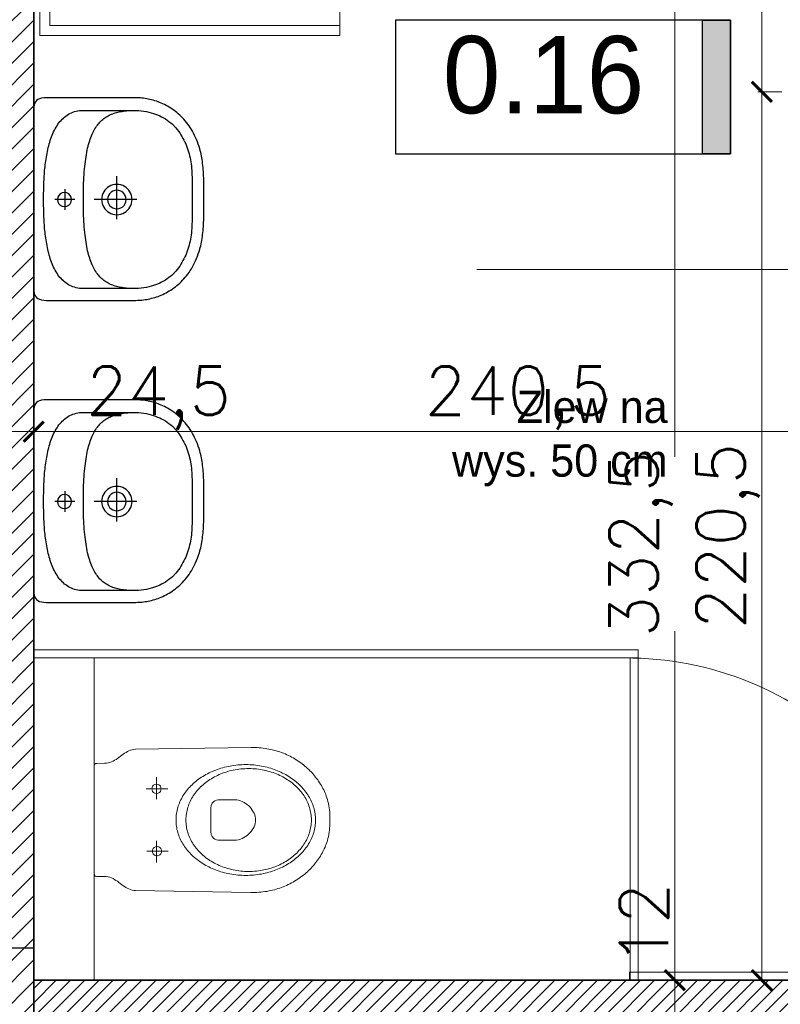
# Model space of a CAD drawing. Header units: millimetres. Extents: x -740 to 33545, y 5178 to 22494.
# Tile 165 of 256: x 10526 to 10715, y 9914 to 10158. Entities that reach past the tile are written whole.
import ezdxf
from ezdxf.lldxf.tags import DXFTag

# ---------------------------------------------------------------- set-up
doc = ezdxf.new("R2010")
doc.units = ezdxf.units.MM
doc.header["$MEASUREMENT"] = 0
doc.layers.get('Defpoints').update_dxf_attribs({"color": 252})
for name, color, linetype, lineweight in [('A_istniejące ściany', 252, 'Continuous', 35), ('A_opisy', 252, 'Continuous', 15), ('A_wyposażenie', 252, 'Continuous', 9), ('A_ściany projektowane', 252, 'Continuous', 35), ('l.przerywana', 252, 'ICAD_ISO03W100', 5), ('l.widokowa', 252, 'Continuous', 15), ('l.wypełnien', 252, 'Continuous', 5), ('szraf1', 252, 'Continuous', 5), ('wymiarowanie', 252, 'Continuous', 9)]:
    doc.layers.add(name, color=color, linetype=linetype, lineweight=lineweight)
doc.layers.add('tabelki opis', color=252, linetype='Continuous')
doc.layers.add('WYPOSAŻENIE', color=252, linetype='Continuous')
doc.styles.add('ARIALL', font='GOTHIC.TTF', dxfattribs={"height": 40})
doc.styles.add('ROMANS', font='romans')
doc.styles.add('styl2', font='simplex.shx')
tags = doc.linetypes.add('ICAD_ISO03W100', pattern=[30, 12, -18]).pattern_tags.tags
tags[6:7] = [DXFTag(74, 4), DXFTag(75, 0), DXFTag(340, '0'), DXFTag(46, 1.0), DXFTag(50, 0.0), DXFTag(44, 0.0), DXFTag(45, 0.0)]
tags[4:5] = [DXFTag(74, 4), DXFTag(75, 0), DXFTag(340, '0'), DXFTag(46, 1.0), DXFTag(50, 0.0), DXFTag(44, 0.0), DXFTag(45, 0.0)]
doc.dimstyles.new('Skala 1-50', dxfattribs={"dimtxt": 12, "dimasz": 5, "dimexe": 1, "dimexo": 1, "dimgap": 1.5, "dimtad": 1, "dimdec": 1, "dimrnd": 0.5, "dimtxsty": 'styl2', "dimblk": 'ARCHTICK', "dimcen": 5, "dimadec": 0, "dimazin": 0, "dimtfac": 1, "dimtdec": 1, "dimtmove": 1, "dimatfit": 3, "dimldrblk": 'ARCHTICK', "dimfxl": 0, "dimlwd": -1, "dimlwe": -1, "dimarcsym": 0})

# ---------------------------------------------------------------- blocks, each defined once
blk = doc.blocks.new('_ArchTick')
at = {"color": 0, "linetype": 'ByBlock', "const_width": 0.15}
blk.add_lwpolyline([(-0.5, -0.5), (0.5, 0.5)], dxfattribs=at)
blk = doc.blocks.new('*D1183')
at = {"layer": 'Defpoints', "color": 0}
for p in [(10504.8, 10078.25), (10529.35, 10077.44), (10529.35, 10055.97)]:
    blk.add_point(p, dxfattribs=at)
at = {"layer": 'wymiarowanie', "color": 0}
for p, q in [((10504.8, 10060.97), (10504.8, 10054.97)), ((10529.35, 10060.97), (10529.35, 10054.97)), ((10504.8, 10055.97), (10529.35, 10055.97)), ((10529.35, 10055.97), (10577.4, 10055.97))]:
    blk.add_line(p, q, dxfattribs=at)
at = {"layer": 'wymiarowanie', "color": 0, "xscale": 5, "yscale": 5, "zscale": 5, "rotation": 180}
blk.add_blockref('_ArchTick', (10504.8, 10055.97), dxfattribs=at)
at = {"layer": 'wymiarowanie', "color": 0, "xscale": 5, "yscale": 5, "zscale": 5}
blk.add_blockref('_ArchTick', (10529.35, 10055.97), dxfattribs=at)
at = {"layer": 'wymiarowanie', "color": 0, "insert": (10560.33, 10064.32), "char_height": 12, "attachment_point": 5, "style": 'styl2'}
blk.add_mtext('24,5', dxfattribs=at)
blk = doc.blocks.new('*D1184')
at = {"layer": 'Defpoints', "color": 0}
for p in [(10769.66, 10079.28), (10529.35, 10077.44), (10769.66, 10055.97)]:
    blk.add_point(p, dxfattribs=at)
at = {"layer": 'wymiarowanie', "color": 0}
for p, q in [((10529.35, 10060.97), (10529.35, 10054.97)), ((10769.66, 10060.97), (10769.66, 10054.97)), ((10529.35, 10055.97), (10769.66, 10055.97))]:
    blk.add_line(p, q, dxfattribs=at)
at = {"layer": 'wymiarowanie', "color": 0, "xscale": 5, "yscale": 5, "zscale": 5, "rotation": 180}
blk.add_blockref('_ArchTick', (10529.35, 10055.97), dxfattribs=at)
at = {"layer": 'wymiarowanie', "color": 0, "xscale": 5, "yscale": 5, "zscale": 5}
blk.add_blockref('_ArchTick', (10769.66, 10055.97), dxfattribs=at)
at = {"layer": 'wymiarowanie', "color": 0, "insert": (10649.51, 10064.32), "char_height": 12, "attachment_point": 5, "style": 'styl2'}
blk.add_mtext('240,5', dxfattribs=at)
blk = doc.blocks.new('zw$1165')
at = {"layer": 'WYPOSAŻENIE', "color": 0}
for points in [[(25.14, 42.24), (24.52, 42.24), (23.91, 42.24), (23.31, 42.24), (22.72, 42.23), (22.13, 42.23), (21.56, 42.22), (20.99, 42.2), (20.44, 42.19), (19.89, 42.17), (19.35, 42.15), (18.82, 42.12), (18.3, 42.09), (17.78, 42.05), (17.28, 42.01), (16.78, 41.96), (16.3, 41.91), (15.82, 41.85), (15.35, 41.78), (14.89, 41.71), (14.43, 41.63), (13.99, 41.54), (13.55, 41.44), (13.12, 41.33), (12.7, 41.22), (12.7, 41.22), (12.09, 41.03), (11.51, 40.84), (10.93, 40.63), (10.38, 40.4), (9.84, 40.17), (9.32, 39.92), (8.81, 39.67), (8.32, 39.4), (7.85, 39.12), (7.39, 38.84), (6.95, 38.54), (6.52, 38.23), (6.11, 37.92), (5.72, 37.6), (5.34, 37.27), (4.97, 36.93), (4.62, 36.58), (4.28, 36.23), (3.96, 35.87), (3.65, 35.51), (3.36, 35.14), (3.08, 34.76), (2.81, 34.39), (2.56, 34), (2.32, 33.62), (2.09, 33.23), (1.88, 32.83), (1.67, 32.44), (1.48, 32.04), (1.31, 31.64), (1.14, 31.24), (0.99, 30.84), (0.85, 30.44), (0.72, 30.03), (0.6, 29.63), (0.49, 29.23), (0.4, 28.83), (0.31, 28.43), (0.24, 28.03), (0.17, 27.64), (0.12, 27.25), (0.08, 26.86), (0.04, 26.47), (0.02, 26.09), (0, 25.72), (0, 25.34), (0, 25.34), (0, 3.19), (0.03, 2.5), (0.11, 1.9), (0.25, 1.4), (0.44, 0.99), (0.7, 0.66), (1.01, 0.4), (1.39, 0.22), (1.82, 0.09), (2.33, 0.02), (2.89, 0), (25.14, 0), (47.39, 0), (47.96, 0.02), (48.46, 0.09), (48.9, 0.22), (49.28, 0.4), (49.59, 0.66), (49.84, 0.99), (50.04, 1.4), (50.18, 1.9), (50.26, 2.5), (50.29, 3.19), (50.29, 25.34), (50.28, 25.72), (50.27, 26.09), (50.24, 26.47), (50.21, 26.86), (50.17, 27.25), (50.11, 27.64), (50.05, 28.03), (49.98, 28.43), (49.89, 28.83), (49.79, 29.23), (49.69, 29.63), (49.57, 30.03), (49.44, 30.44), (49.3, 30.84), (49.15, 31.24), (48.98, 31.64), (48.8, 32.04), (48.61, 32.44), (48.41, 32.83), (48.2, 33.23), (47.97, 33.62), (47.73, 34), (47.48, 34.39), (47.21, 34.76), (46.93, 35.14), (46.63, 35.51), (46.33, 35.87), (46, 36.23), (45.67, 36.58), (45.32, 36.93), (44.95, 37.27), (44.57, 37.6), (44.17, 37.92), (43.76, 38.23), (43.34, 38.54), (42.9, 38.84), (42.44, 39.12), (41.96, 39.4), (41.48, 39.67), (40.97, 39.92), (40.45, 40.17), (39.91, 40.4), (39.35, 40.63), (38.78, 40.84), (38.19, 41.03), (37.59, 41.22), (37.59, 41.22), (37.16, 41.33), (36.74, 41.44), (36.3, 41.54), (35.85, 41.63), (35.4, 41.71), (34.94, 41.78), (34.47, 41.85), (33.99, 41.91), (33.5, 41.96), (33.01, 42.01), (32.5, 42.05), (31.99, 42.09), (31.47, 42.12), (30.94, 42.15), (30.4, 42.17), (29.85, 42.19), (29.3, 42.2), (28.73, 42.22), (28.15, 42.23), (27.57, 42.23), (26.98, 42.24), (26.38, 42.24), (25.76, 42.24), (25.14, 42.24), (25.14, 42.24)], [(25.25, 39.29), (25.78, 39.29), (26.31, 39.3), (26.86, 39.3), (27.41, 39.3), (27.96, 39.31), (28.52, 39.31), (29.08, 39.31), (29.65, 39.31), (30.21, 39.3), (30.77, 39.29), (31.33, 39.27), (31.89, 39.24), (32.45, 39.21), (32.99, 39.17), (33.53, 39.12), (34.07, 39.06), (34.59, 38.99), (35.1, 38.9), (35.61, 38.8), (36.12, 38.69), (36.61, 38.56), (37.11, 38.42), (37.6, 38.27), (38.08, 38.1), (38.56, 37.92), (39.04, 37.72), (39.51, 37.51), (39.97, 37.28), (40.43, 37.04), (40.88, 36.78), (41.33, 36.51), (41.77, 36.22), (42.21, 35.91), (42.64, 35.58), (43.06, 35.24), (43.92, 34.42), (44.3, 33.99), (44.65, 33.56), (44.97, 33.12), (45.27, 32.67), (45.54, 32.21), (45.8, 31.73), (46.03, 31.25), (46.24, 30.75), (46.44, 30.24), (46.62, 29.71), (46.79, 29.16), (46.94, 28.6), (47.09, 28.02), (47.2, 27.34), (47.29, 26.67), (47.35, 26), (47.38, 25.32), (47.38, 12.31), (47.36, 11.84), (47.32, 11.39), (47.25, 10.96), (47.17, 10.54), (47.06, 10.13), (46.93, 9.74), (46.77, 9.36), (46.6, 8.99), (46.41, 8.64), (46.2, 8.3), (45.97, 7.97), (45.73, 7.65), (45.47, 7.35), (45.19, 7.06), (44.89, 6.78), (44.58, 6.51), (44.26, 6.26), (43.92, 6.01), (43.57, 5.78), (43.21, 5.55), (42.83, 5.34), (42.45, 5.14), (42.05, 4.94), (41.64, 4.76), (41.23, 4.58), (40.81, 4.42), (40.37, 4.26), (39.93, 4.11), (39.49, 3.97), (39.04, 3.84), (38.58, 3.72), (38.12, 3.6), (37.65, 3.49), (37.18, 3.39), (36.71, 3.3), (36.23, 3.21), (35.76, 3.13), (35.28, 3.05), (34.8, 2.98), (34.33, 2.92), (33.85, 2.86), (33.38, 2.8), (32.91, 2.76), (32.44, 2.71), (31.97, 2.67), (31.51, 2.64), (31.06, 2.61), (30.61, 2.58), (30.16, 2.56), (29.73, 2.53), (29.3, 2.52), (28.88, 2.5), (28.46, 2.49), (28.06, 2.48), (27.67, 2.47), (27.28, 2.47), (26.91, 2.46), (26.55, 2.46), (26.21, 2.46), (25.87, 2.46), (25.55, 2.46), (25.25, 2.46), (25.25, 2.46), (24.94, 2.46), (24.63, 2.46), (24.29, 2.46), (23.95, 2.46), (23.59, 2.46), (23.22, 2.47), (22.83, 2.47), (22.44, 2.48), (22.04, 2.49), (21.62, 2.5), (21.2, 2.52), (20.77, 2.53), (20.34, 2.56), (19.89, 2.58), (19.44, 2.61), (18.99, 2.64), (18.53, 2.67), (18.06, 2.71), (17.59, 2.76), (17.12, 2.8), (16.65, 2.86), (16.17, 2.92), (15.69, 2.98), (15.22, 3.05), (14.74, 3.13), (14.26, 3.21), (13.79, 3.3), (13.32, 3.39), (12.85, 3.49), (12.38, 3.6), (11.92, 3.72), (11.46, 3.84), (11.01, 3.97), (10.56, 4.11), (10.13, 4.26), (9.69, 4.42), (9.27, 4.58), (8.85, 4.76), (8.45, 4.94), (8.05, 5.14), (7.67, 5.34), (7.29, 5.55), (6.93, 5.78), (6.58, 6.01), (6.24, 6.26), (5.92, 6.51), (5.61, 6.78), (5.31, 7.06), (5.03, 7.35), (4.77, 7.65), (4.52, 7.97), (4.3, 8.3), (4.09, 8.64), (3.9, 8.99), (3.72, 9.36), (3.57, 9.74), (3.44, 10.13), (3.33, 10.54), (3.25, 10.96), (3.18, 11.39), (3.14, 11.84), (3.12, 12.31), (3.12, 12.31), (3.12, 25.32), (3.15, 26), (3.21, 26.67), (3.29, 27.34), (3.41, 28.02), (3.56, 28.6), (3.71, 29.16), (3.88, 29.71), (4.06, 30.24), (4.26, 30.75), (4.47, 31.25), (4.7, 31.73), (4.96, 32.21), (5.23, 32.67), (5.53, 33.12), (5.85, 33.56), (6.2, 33.99), (6.57, 34.42), (7.43, 35.24), (7.86, 35.58), (8.29, 35.91), (8.73, 36.22), (9.17, 36.51), (9.62, 36.78), (10.07, 37.04), (10.53, 37.28), (10.99, 37.51), (11.46, 37.72), (11.94, 37.92), (12.42, 38.1), (12.9, 38.27), (13.39, 38.42), (13.88, 38.56), (14.38, 38.69), (14.89, 38.8), (15.4, 38.9), (15.91, 38.99), (16.43, 39.06), (16.96, 39.12), (17.51, 39.17), (18.05, 39.21), (18.61, 39.24), (19.16, 39.27), (19.73, 39.29), (20.29, 39.3), (20.85, 39.31), (21.42, 39.31), (21.98, 39.31), (22.54, 39.31), (23.09, 39.3), (23.64, 39.3), (24.19, 39.3), (24.72, 39.29), (25.25, 39.29)], [(25.25, 12.31), (24.4, 12.31), (23.58, 12.32), (22.77, 12.34), (21.99, 12.36), (21.22, 12.38), (20.48, 12.42), (19.75, 12.45), (19.05, 12.5), (18.36, 12.55), (17.7, 12.6), (17.05, 12.67), (16.42, 12.73), (15.81, 12.81), (15.22, 12.89), (14.64, 12.98), (14.09, 13.07), (13.55, 13.17), (13.03, 13.27), (12.52, 13.38), (12.03, 13.5), (11.56, 13.62), (11.1, 13.75), (10.66, 13.89), (10.24, 14.03), (9.83, 14.18), (9.43, 14.33), (9.05, 14.49), (8.69, 14.66), (8.34, 14.83), (8, 15.01), (7.68, 15.19), (7.37, 15.38), (7.07, 15.58), (6.79, 15.79), (6.52, 16), (6.26, 16.21), (6.01, 16.44), (5.78, 16.67), (5.56, 16.9), (5.35, 17.15), (5.15, 17.4), (4.96, 17.65), (4.79, 17.91), (4.62, 18.18), (4.46, 18.46), (4.32, 18.74), (4.18, 19.03), (4.06, 19.32), (3.94, 19.62), (3.83, 19.93), (3.73, 20.24), (3.64, 20.56), (3.56, 20.89), (3.48, 21.23), (3.42, 21.57), (3.36, 21.91), (3.31, 22.27), (3.26, 22.63), (3.22, 23), (3.19, 23.37), (3.17, 23.75), (3.15, 24.14), (3.13, 24.54), (3.13, 24.94), (3.12, 25.34)], [(47.38, 25.34), (47.37, 24.94), (47.37, 24.54), (47.35, 24.14), (47.33, 23.75), (47.31, 23.37), (47.28, 23), (47.24, 22.63), (47.19, 22.27), (47.14, 21.91), (47.08, 21.57), (47.02, 21.23), (46.94, 20.89), (46.86, 20.56), (46.77, 20.24), (46.67, 19.93), (46.56, 19.62), (46.44, 19.32), (46.32, 19.03), (46.18, 18.74), (46.04, 18.46), (45.88, 18.18), (45.71, 17.91), (45.54, 17.65), (45.35, 17.4), (45.15, 17.15), (44.94, 16.9), (44.72, 16.67), (44.49, 16.44), (44.24, 16.21), (43.98, 16), (43.71, 15.79), (43.43, 15.58), (43.13, 15.38), (42.82, 15.19), (42.5, 15.01), (42.16, 14.83), (41.81, 14.66), (41.45, 14.49), (41.07, 14.33), (40.67, 14.18), (40.26, 14.03), (39.84, 13.89), (39.4, 13.75), (38.94, 13.62), (38.47, 13.5), (37.98, 13.38), (37.47, 13.27), (36.95, 13.17), (36.41, 13.07), (35.85, 12.98), (35.28, 12.89), (34.69, 12.81), (34.08, 12.73), (33.45, 12.67), (32.8, 12.6), (32.14, 12.55), (31.45, 12.5), (30.75, 12.45), (30.02, 12.42), (29.28, 12.38), (28.51, 12.36), (27.73, 12.34), (26.92, 12.32), (26.1, 12.31), (25.25, 12.31)], [(25.26, 25.56), (25.26, 15)], [(25.26, 16.85), (25.77, 16.89), (26.26, 16.99), (26.72, 17.15), (27.16, 17.37), (27.56, 17.64), (27.92, 17.96), (28.24, 18.32), (28.51, 18.72), (28.73, 19.16), (28.89, 19.62), (28.99, 20.11), (29.03, 20.63), (28.99, 21.14), (28.89, 21.63), (28.73, 22.09), (28.51, 22.53), (28.24, 22.93), (27.92, 23.29), (27.56, 23.61), (27.16, 23.88), (26.72, 24.1), (26.26, 24.26), (25.77, 24.36), (25.26, 24.4), (24.75, 24.36), (24.26, 24.26), (23.79, 24.1), (23.36, 23.88), (22.95, 23.61), (22.59, 23.29), (22.27, 22.93), (22, 22.53), (21.78, 22.09), (21.62, 21.63), (21.52, 21.14), (21.49, 20.63), (21.52, 20.11), (21.62, 19.62), (21.78, 19.16), (22, 18.72), (22.27, 18.32), (22.59, 17.96), (22.95, 17.64), (23.36, 17.37), (23.79, 17.15), (24.26, 16.99), (24.75, 16.89), (25.26, 16.85)], [(25.26, 18.31), (25.79, 18.37), (26.27, 18.55), (26.7, 18.82), (27.06, 19.18), (27.33, 19.61), (27.51, 20.1), (27.57, 20.63), (27.51, 21.15), (27.33, 21.64), (27.06, 22.07), (26.7, 22.43), (26.27, 22.7), (25.79, 22.88), (25.26, 22.94), (24.73, 22.88), (24.24, 22.7), (23.81, 22.43), (23.45, 22.07), (23.18, 21.64), (23.01, 21.15), (22.94, 20.63), (22.94, 20.63), (23.01, 20.1), (23.18, 19.61), (23.45, 19.18), (23.81, 18.82), (24.24, 18.55), (24.73, 18.37), (25.26, 18.31), (25.26, 18.31)], [(30.17, 20.65), (19.42, 20.65)], [(25.25, 10.21), (25.25, 5.27)], [(22.71, 7.72), (27.8, 7.72)], [(25.26, 5.87), (25.81, 5.96), (26.3, 6.21), (26.68, 6.59), (26.93, 7.08), (27.02, 7.63), (26.93, 8.19), (26.68, 8.67), (26.3, 9.05), (25.81, 9.3), (25.26, 9.39), (24.7, 9.3), (24.22, 9.05), (23.84, 8.67), (23.59, 8.19), (23.5, 7.63), (23.59, 7.08), (23.84, 6.59), (24.22, 6.21), (24.7, 5.96), (25.26, 5.87)]]:
    blk.add_lwpolyline(points, dxfattribs=at)
blk = doc.blocks.new('*D2214')
at = {"layer": 'Defpoints', "color": 0}
for p in [(10693.63, 10252.34), (10688.43, 9919.76), (10711.03, 9919.76)]:
    blk.add_point(p, dxfattribs=at)
at = {"layer": 'wymiarowanie', "color": 0}
for p, q in [((10692.63, 10252.34), (10687.43, 10252.34)), ((10688.43, 10252.34), (10688.43, 10049.67)), ((10688.43, 9919.76), (10688.43, 10006.38)), ((10693.43, 9919.76), (10687.43, 9919.76))]:
    blk.add_line(p, q, dxfattribs=at)
at = {"layer": 'wymiarowanie', "color": 0, "xscale": 5, "yscale": 5, "zscale": 5}
for p, rotation in [((10688.43, 10252.34), 90), ((10688.43, 9919.76), 270)]:
    blk.add_blockref('_ArchTick', p, dxfattribs=dict(at, rotation=rotation))
at = {"layer": 'wymiarowanie', "color": 0, "insert": (10680.08, 10028.03), "char_height": 12, "attachment_point": 5, "rotation": 90, "style": 'styl2'}
blk.add_mtext('332,5', dxfattribs=at)
blk = doc.blocks.new('*D2215')
at = {"layer": 'Defpoints', "color": 0}
for p in [(10709.27, 9919.76), (10688.43, 9907.76), (10699.42, 9907.76)]:
    blk.add_point(p, dxfattribs=at)
at = {"layer": 'wymiarowanie', "color": 0}
for p, q in [((10693.43, 9919.76), (10687.43, 9919.76)), ((10688.43, 9919.76), (10688.43, 9907.76)), ((10693.43, 9907.76), (10687.43, 9907.76))]:
    blk.add_line(p, q, dxfattribs=at)
at = {"layer": 'wymiarowanie', "color": 0, "xscale": 5, "yscale": 5, "zscale": 5}
for p, rotation in [((10688.43, 9919.76), 90), ((10688.43, 9907.76), 270)]:
    blk.add_blockref('_ArchTick', p, dxfattribs=dict(at, rotation=rotation))
at = {"layer": 'wymiarowanie', "color": 0, "insert": (10680.78, 9933.67), "char_height": 12, "attachment_point": 5, "rotation": 90, "style": 'styl2'}
blk.add_mtext('12', dxfattribs=at)
blk = doc.blocks.new('*D2771')
at = {"layer": 'Defpoints', "color": 0}
for p in [(10769.66, 10242.34), (10710.01, 10140.34), (10769.66, 10140.34)]:
    blk.add_point(p, dxfattribs=at)
at = {"layer": 'wymiarowanie', "color": 0}
for p, q in [((10715.01, 10242.34), (10709.01, 10242.34)), ((10710.01, 10242.34), (10710.01, 10140.34)), ((10715.01, 10140.34), (10709.01, 10140.34))]:
    blk.add_line(p, q, dxfattribs=at)
at = {"layer": 'wymiarowanie', "color": 0, "xscale": 5, "yscale": 5, "zscale": 5}
for p, rotation in [((10710.01, 10242.34), 90), ((10710.01, 10140.34), 270)]:
    blk.add_blockref('_ArchTick', p, dxfattribs=dict(at, rotation=rotation))
at = {"layer": 'wymiarowanie', "color": 0, "insert": (10702.21, 10191.34), "char_height": 12, "attachment_point": 5, "rotation": 90, "style": 'styl2'}
blk.add_mtext('102', dxfattribs=at)
blk = doc.blocks.new('*D2772')
at = {"layer": 'Defpoints', "color": 0}
for p in [(10769.66, 10140.34), (10710.01, 9919.76), (10769.66, 9919.76)]:
    blk.add_point(p, dxfattribs=at)
at = {"layer": 'wymiarowanie', "color": 0}
for p, q in [((10715.01, 10140.34), (10709.01, 10140.34)), ((10710.01, 10140.34), (10710.01, 9919.76)), ((10715.01, 9919.76), (10709.01, 9919.76))]:
    blk.add_line(p, q, dxfattribs=at)
at = {"layer": 'wymiarowanie', "color": 0, "xscale": 5, "yscale": 5, "zscale": 5}
for p, rotation in [((10710.01, 10140.34), 90), ((10710.01, 9919.76), 270)]:
    blk.add_blockref('_ArchTick', p, dxfattribs=dict(at, rotation=rotation))
at = {"layer": 'wymiarowanie', "color": 0, "insert": (10701.66, 10030.05), "char_height": 12, "attachment_point": 5, "rotation": 90, "style": 'styl2'}
blk.add_mtext('220,5', dxfattribs=at)

msp = doc.modelspace()

# ---------------------------------------------------------------- hatches: boundary and pattern name
at = {"layer": 'l.wypełnien'}
h = msp.add_hatch(dxfattribs=at)
h.set_pattern_fill('ANSI31', color=256, scale=30, style=0)
h.paths.add_polyline_path([(10179.68, 10402.52), (10279.59, 10402.52), (10279.59, 10396.52), (10273.59, 10396.52), (10273.59, 10123.69), (10279.59, 10126.48), (10279.59, 10017.29), (10316.23, 10017.29), (10316.23, 9992.74), (10279.59, 9992.74), (10279.59, 9927.76), (10254.19, 9927.76), (10254.19, 10359.34), (10179.68, 10359.34)])
h.paths.add_polyline_path([(10260.11, 10246.37), (10272.71, 10246.37), (10272.71, 10279.87), (10260.11, 10279.87)], flags=24)
h.paths.add_polyline_path([(10504.8, 10309.84), (10504.8, 10297.84), (10504.8, 10254.75), (10504.8, 10017.29), (10504.8, 9992.74), (10504.8, 9927.76), (10529.35, 9927.76), (10529.35, 10281.34), (10542.35, 10281.34), (10542.35, 10359.34), (10636.35, 10359.34), (10635.51, 10402.52), (10504.8, 10402.52), (10504.8, 10396.52)])
h.paths.add_polyline_path([(10504.8, 10396.52), (10510.8, 10396.52), (10510.8, 10309.84), (10504.8, 10309.84)], flags=16)
h.paths.add_polyline_path([(10504.8, 10392.52), (10504.8, 10309.84), (10510.8, 10309.84), (10510.8, 10396.52), (10504.8, 10396.52)], flags=0)
h.paths.add_polyline_path([(10515.95, 10326.34), (10515.95, 10347.34), (10530.35, 10347.34), (10530.35, 10326.34)], flags=16)
h.paths.add_polyline_path([(10515.95, 10347.34), (10515.95, 10326.34), (10530.35, 10326.34), (10530.35, 10347.34)], flags=0)
h.paths.add_polyline_path([(10515.95, 10297.84), (10515.95, 10293.34), (10530.35, 10293.34), (10530.35, 10314.34), (10515.95, 10314.34), (10515.95, 10309.84)], flags=16)
h.paths.add_polyline_path([(10515.95, 10297.84), (10515.95, 10309.84), (10515.95, 10314.34), (10530.35, 10314.34), (10530.35, 10293.34), (10515.95, 10293.34)], flags=0)
h.paths.add_polyline_path([(10504.8, 10254.75), (10504.8, 10297.84), (10510.8, 10297.84), (10510.8, 10254.75)], flags=16)
h.paths.add_polyline_path([(10510.8, 10254.75), (10510.8, 10297.84), (10504.8, 10297.84), (10504.8, 10259.75), (10504.8, 10254.75)], flags=0)
h.paths.add_polyline_path([(10504.8, 10297.84), (10510.8, 10297.84), (10510.8, 10309.84), (10504.8, 10309.84)], flags=16)
h.paths.add_polyline_path([(10504.8, 10309.84), (10510.8, 10309.84), (10510.8, 10297.84), (10504.8, 10297.84)], flags=0)
h.paths.add_polyline_path([(10510.8, 10309.84), (10515.95, 10309.84), (10515.95, 10297.84), (10510.8, 10297.84)], flags=16)
h.paths.add_polyline_path([(10510.84, 10326.02), (10523.45, 10326.02), (10523.45, 10359.52), (10510.84, 10359.52)], flags=8)
h.paths.add_polyline_path([(10510.84, 10326.02), (10523.45, 10326.02), (10523.45, 10359.52), (10510.84, 10359.52)], flags=8)
h.paths.add_polyline_path([(9506.72, 10359.34), (9506.72, 10402.52), (9858.19, 10402.52), (9858.19, 10359.34)])
h.paths.add_polyline_path([(10000.19, 10359.34), (10089.09, 10359.34), (10089.09, 10402.52), (10000.19, 10402.52)])
h.paths.add_polyline_path([(10273.59, 10123.69), (10273.59, 10396.52), (10279.59, 10396.52), (10279.59, 10359.34), (10279.59, 10126.48)])
h.paths.add_polyline_path([(10372.72, 9992.74), (10372.72, 10017.29), (10316.23, 10017.29), (10316.23, 9992.74)])
h.paths.add_polyline_path([(9858.19, 10359.34), (9858.19, 10402.52), (9878.19, 10402.52), (9878.19, 10359.34)])
h.paths.add_polyline_path([(10000.19, 10359.34), (10000.19, 10402.52), (9980.19, 10402.52), (9980.19, 10359.34)])
h.paths.add_polyline_path([(10279.59, 9907.76), (10279.59, 9927.76), (10254.19, 9927.76), (10254.19, 9907.76)])
h.paths.add_polyline_path([(10529.35, 9907.76), (10529.35, 9927.76), (10504.8, 9927.76), (10504.8, 9907.76)])
h.paths.add_polyline_path([(10494.8, 10017.29), (10494.8, 9992.74), (10504.8, 9992.74), (10504.8, 10017.29)])
h = msp.add_hatch(dxfattribs=at)
h.set_pattern_fill('ANSI31', color=256, scale=20, style=0)
h.paths.add_polyline_path([(10529.35, 9907.76), (10529.35, 9919.76), (10649.35, 9919.76), (10729.35, 9919.76), (10769.66, 9919.76), (10769.66, 10140.34), (10781.66, 10140.34), (10781.66, 9907.76)])
h.paths.add_polyline_path([(10719.66, 10264.34), (10719.66, 10252.34), (10769.66, 10252.34), (10769.66, 10242.34), (10781.66, 10242.34), (10781.66, 10359.34), (10769.66, 10359.34), (10769.66, 10264.34)])
at = {"layer": 'tabelki opis'}
msp.add_hatch(color=256, dxfattribs=at).paths.add_polyline_path([(10702.29, 10124.91), (10702.29, 10158.17), (10695.33, 10158.17), (10695.33, 10124.91)])

# ---------------------------------------------------------------- linework, layer by layer
at = {"layer": 'A_istniejące ściany'}
msp.add_lwpolyline([(10529.35, 9907.76), (10529.35, 10281.34)], dxfattribs=at)
at = {"layer": 'A_wyposażenie'}
for points in [[(10530.85, 10154.34), (10605.35, 10154.34), (10605.35, 10251.34), (10530.85, 10251.34)], [(10533.35, 10156.84), (10605.35, 10156.84), (10605.35, 10248.84), (10533.35, 10248.84)], [(10602.87, 9959.51), (10602.87, 9959.98), (10602.85, 9960.47), (10602.83, 9960.98), (10602.79, 9961.5), (10602.73, 9962.02), (10602.67, 9962.55), (10602.58, 9963.07), (10602.49, 9963.59), (10602.37, 9964.09), (10602.24, 9964.59), (10602.09, 9965.07), (10601.95, 9965.45), (10601.8, 9965.84), (10601.65, 9966.22), (10601.48, 9966.6), (10601.3, 9966.98), (10601.12, 9967.35), (10600.92, 9967.71), (10600.72, 9968.08), (10600.5, 9968.44), (10600.28, 9968.79), (10600.05, 9969.14), (10599.81, 9969.49), (10599.56, 9969.83), (10599.31, 9970.16), (10599.04, 9970.49), (10598.77, 9970.82), (10598.49, 9971.14), (10598.2, 9971.45), (10597.9, 9971.76), (10597.59, 9972.06), (10597.28, 9972.35), (10596.96, 9972.64), (10596.63, 9972.92), (10596.3, 9973.2), (10595.95, 9973.47), (10595.6, 9973.73), (10595.25, 9973.98), (10594.88, 9974.23), (10594.51, 9974.47), (10594.13, 9974.7), (10593.75, 9974.93), (10593.35, 9975.14), (10592.96, 9975.35), (10592.55, 9975.55), (10592.14, 9975.74), (10591.72, 9975.92), (10591.3, 9976.1), (10590.87, 9976.26), (10590.44, 9976.42), (10589.99, 9976.56), (10589.55, 9976.7), (10589.1, 9976.82), (10588.64, 9976.94), (10588.17, 9977.05), (10587.71, 9977.15), (10587.23, 9977.23), (10586.75, 9977.31), (10586.27, 9977.37), (10585.78, 9977.43), (10585.29, 9977.47), (10584.79, 9977.5), (10584.29, 9977.52), (10583.78, 9977.53), (10583.27, 9977.53), (10583.27, 9977.53), (10554.64, 9977.1), (10554.2, 9977.07), (10553.78, 9976.99), (10553.37, 9976.87), (10552.98, 9976.72), (10552.61, 9976.53), (10552.25, 9976.32), (10551.89, 9976.09), (10551.54, 9975.85), (10551.19, 9975.6), (10550.85, 9975.34), (10550.5, 9975.08), (10550.15, 9974.82), (10549.79, 9974.58), (10549.43, 9974.35), (10549.05, 9974.15), (10548.66, 9973.97), (10548.25, 9973.82), (10547.83, 9973.71), (10547.38, 9973.63), (10546.92, 9973.61), (10545.04, 9973.6), (10544.66, 9973.54), (10544.44, 9973.3), (10544.37, 9972.79), (10544.35, 9959.57), (10544.34, 9946.34), (10544.41, 9945.84), (10544.63, 9945.6), (10545.01, 9945.53), (10546.89, 9945.52), (10547.35, 9945.5), (10547.8, 9945.43), (10548.22, 9945.31), (10548.63, 9945.16), (10549.02, 9944.98), (10549.39, 9944.77), (10549.76, 9944.54), (10550.12, 9944.3), (10550.47, 9944.05), (10550.81, 9943.79), (10551.16, 9943.53), (10551.5, 9943.27), (10551.85, 9943.03), (10552.21, 9942.8), (10552.57, 9942.59), (10552.95, 9942.4), (10553.34, 9942.25), (10553.74, 9942.13), (10554.16, 9942.05), (10554.6, 9942.02), (10583.23, 9941.52), (10583.74, 9941.52), (10584.25, 9941.53), (10584.75, 9941.55), (10585.25, 9941.58), (10585.74, 9941.62), (10586.23, 9941.68), (10586.72, 9941.74), (10587.19, 9941.81), (10587.67, 9941.9), (10588.14, 9942), (10588.6, 9942.1), (10589.06, 9942.22), (10589.51, 9942.34), (10589.96, 9942.48), (10590.4, 9942.62), (10590.83, 9942.78), (10591.26, 9942.94), (10591.69, 9943.11), (10592.11, 9943.3), (10592.52, 9943.49), (10592.92, 9943.68), (10593.32, 9943.89), (10593.71, 9944.11), (10594.1, 9944.33), (10594.48, 9944.56), (10594.85, 9944.8), (10595.21, 9945.05), (10595.57, 9945.3), (10595.92, 9945.56), (10596.27, 9945.83), (10596.6, 9946.1), (10596.93, 9946.38), (10597.25, 9946.67), (10597.57, 9946.97), (10597.87, 9947.27), (10598.17, 9947.57), (10598.46, 9947.89), (10598.74, 9948.21), (10599.02, 9948.53), (10599.28, 9948.86), (10599.54, 9949.19), (10599.79, 9949.53), (10600.03, 9949.88), (10600.26, 9950.23), (10600.48, 9950.58), (10600.7, 9950.94), (10600.9, 9951.3), (10601.1, 9951.67), (10601.29, 9952.04), (10601.46, 9952.41), (10601.63, 9952.79), (10601.79, 9953.17), (10601.94, 9953.56), (10602.08, 9953.95), (10602.08, 9953.95), (10602.23, 9954.43), (10602.36, 9954.92), (10602.48, 9955.43), (10602.58, 9955.94), (10602.66, 9956.47), (10602.73, 9956.99), (10602.78, 9957.51), (10602.82, 9958.03), (10602.85, 9958.54), (10602.86, 9959.03), (10602.87, 9959.51)], [(10564.66, 9959.55), (10564.66, 9959.94), (10564.68, 9960.34), (10564.72, 9960.73), (10564.77, 9961.12), (10564.83, 9961.5), (10564.91, 9961.89), (10565, 9962.27), (10565.1, 9962.64), (10565.22, 9963.01), (10565.34, 9963.38), (10565.49, 9963.74), (10565.64, 9964.1), (10565.8, 9964.45), (10565.98, 9964.8), (10566.17, 9965.15), (10566.37, 9965.49), (10566.58, 9965.82), (10566.8, 9966.15), (10567.03, 9966.48), (10567.27, 9966.8), (10567.53, 9967.11), (10567.79, 9967.42), (10568.07, 9967.72), (10568.35, 9968.01), (10568.64, 9968.3), (10568.95, 9968.58), (10569.26, 9968.86), (10569.58, 9969.13), (10569.91, 9969.39), (10570.25, 9969.64), (10570.6, 9969.89), (10570.95, 9970.13), (10571.32, 9970.36), (10571.69, 9970.59), (10572.07, 9970.81), (10572.45, 9971.02), (10572.85, 9971.22), (10573.25, 9971.41), (10573.66, 9971.59), (10574.07, 9971.77), (10574.5, 9971.94), (10574.92, 9972.09), (10575.36, 9972.24), (10575.8, 9972.38), (10576.24, 9972.51), (10576.7, 9972.63), (10577.15, 9972.74), (10577.61, 9972.84), (10578.08, 9972.93), (10578.55, 9973.02), (10579.03, 9973.09), (10579.51, 9973.15), (10580, 9973.19), (10580.49, 9973.23), (10580.98, 9973.26), (10581.47, 9973.28), (10581.97, 9973.28), (10581.97, 9973.28), (10582.47, 9973.28), (10582.97, 9973.26), (10583.46, 9973.23), (10583.95, 9973.19), (10584.44, 9973.14), (10584.92, 9973.08), (10585.4, 9973.01), (10585.87, 9972.93), (10586.33, 9972.83), (10586.8, 9972.73), (10587.25, 9972.62), (10587.7, 9972.5), (10588.15, 9972.37), (10588.59, 9972.23), (10589.02, 9972.08), (10589.45, 9971.92), (10589.87, 9971.75), (10590.29, 9971.58), (10590.7, 9971.39), (10591.1, 9971.2), (10591.49, 9971), (10591.88, 9970.79), (10592.26, 9970.57), (10592.63, 9970.34), (10592.99, 9970.11), (10593.35, 9969.87), (10593.69, 9969.62), (10594.03, 9969.36), (10594.36, 9969.1), (10594.68, 9968.83), (10594.99, 9968.56), (10595.3, 9968.27), (10595.59, 9967.98), (10595.87, 9967.69), (10596.15, 9967.39), (10596.41, 9967.08), (10596.66, 9966.76), (10596.9, 9966.45), (10597.14, 9966.12), (10597.36, 9965.79), (10597.57, 9965.46), (10597.77, 9965.11), (10597.95, 9964.77), (10598.13, 9964.42), (10598.29, 9964.07), (10598.44, 9963.71), (10598.58, 9963.34), (10598.71, 9962.98), (10598.83, 9962.6), (10598.93, 9962.23), (10599.02, 9961.85), (10599.09, 9961.47), (10599.15, 9961.08), (10599.2, 9960.69), (10599.24, 9960.3), (10599.26, 9959.91), (10599.27, 9959.51), (10599.27, 9959.51), (10599.26, 9959.11), (10599.24, 9958.72), (10599.2, 9958.33), (10599.15, 9957.94), (10599.09, 9957.55), (10599.01, 9957.17), (10598.92, 9956.79), (10598.82, 9956.42), (10598.7, 9956.05), (10598.58, 9955.68), (10598.44, 9955.32), (10598.28, 9954.96), (10598.12, 9954.6), (10597.94, 9954.25), (10597.75, 9953.91), (10597.55, 9953.57), (10597.34, 9953.23), (10597.12, 9952.9), (10596.89, 9952.58), (10596.65, 9952.26), (10596.39, 9951.95), (10596.13, 9951.64), (10595.85, 9951.34), (10595.57, 9951.05), (10595.28, 9950.76), (10594.97, 9950.47), (10594.66, 9950.2), (10594.34, 9949.93), (10594.01, 9949.67), (10593.67, 9949.41), (10593.32, 9949.17), (10592.97, 9948.93), (10592.6, 9948.69), (10592.23, 9948.47), (10591.85, 9948.25), (10591.47, 9948.04), (10591.07, 9947.84), (10590.67, 9947.65), (10590.26, 9947.46), (10589.85, 9947.29), (10589.42, 9947.12), (10589, 9946.96), (10588.56, 9946.82), (10588.12, 9946.68), (10587.68, 9946.55), (10587.22, 9946.43), (10586.77, 9946.31), (10586.31, 9946.21), (10585.84, 9946.12), (10585.37, 9946.04), (10584.89, 9945.97), (10584.41, 9945.91), (10583.92, 9945.86), (10583.43, 9945.82), (10582.94, 9945.8), (10582.45, 9945.78), (10581.95, 9945.77), (10581.95, 9945.77), (10581.45, 9945.78), (10580.95, 9945.8), (10580.46, 9945.83), (10579.97, 9945.87), (10579.48, 9945.92), (10579, 9945.98), (10578.53, 9946.05), (10578.05, 9946.13), (10577.59, 9946.22), (10577.12, 9946.32), (10576.67, 9946.44), (10576.22, 9946.56), (10575.77, 9946.69), (10575.33, 9946.83), (10574.9, 9946.98), (10574.47, 9947.14), (10574.05, 9947.31), (10573.63, 9947.48), (10573.23, 9947.67), (10572.82, 9947.86), (10572.43, 9948.06), (10572.04, 9948.27), (10571.66, 9948.49), (10571.29, 9948.72), (10570.93, 9948.95), (10570.57, 9949.19), (10570.23, 9949.44), (10569.89, 9949.69), (10569.56, 9949.96), (10569.24, 9950.23), (10568.93, 9950.5), (10568.62, 9950.78), (10568.33, 9951.07), (10568.05, 9951.37), (10567.78, 9951.67), (10567.51, 9951.98), (10567.26, 9952.29), (10567.02, 9952.61), (10566.78, 9952.94), (10566.56, 9953.27), (10566.35, 9953.6), (10566.15, 9953.94), (10565.97, 9954.29), (10565.79, 9954.64), (10565.63, 9954.99), (10565.48, 9955.35), (10565.34, 9955.71), (10565.21, 9956.08), (10565.09, 9956.45), (10564.99, 9956.83), (10564.9, 9957.21), (10564.83, 9957.59), (10564.77, 9957.97), (10564.72, 9958.36), (10564.68, 9958.75), (10564.66, 9959.15), (10564.66, 9959.55)], [(10567.12, 9959.54), (10567.12, 9959.95), (10567.15, 9960.35), (10567.19, 9960.75), (10567.24, 9961.14), (10567.31, 9961.53), (10567.39, 9961.92), (10567.49, 9962.3), (10567.6, 9962.68), (10567.72, 9963.06), (10567.86, 9963.43), (10568.01, 9963.79), (10568.17, 9964.15), (10568.35, 9964.51), (10568.54, 9964.86), (10568.74, 9965.2), (10568.95, 9965.54), (10569.18, 9965.87), (10569.41, 9966.2), (10569.66, 9966.52), (10569.92, 9966.83), (10570.19, 9967.14), (10570.47, 9967.44), (10570.76, 9967.73), (10571.06, 9968.01), (10571.37, 9968.29), (10571.69, 9968.56), (10572.02, 9968.83), (10572.36, 9969.08), (10572.71, 9969.33), (10573.07, 9969.56), (10573.44, 9969.79), (10573.81, 9970.02), (10574.19, 9970.23), (10574.58, 9970.43), (10574.98, 9970.62), (10575.39, 9970.81), (10575.8, 9970.98), (10576.22, 9971.15), (10576.65, 9971.3), (10577.08, 9971.44), (10577.52, 9971.58), (10577.96, 9971.7), (10578.41, 9971.81), (10578.87, 9971.91), (10579.33, 9972), (10579.8, 9972.08), (10580.27, 9972.15), (10580.75, 9972.2), (10581.23, 9972.24), (10581.71, 9972.27), (10582.2, 9972.29), (10582.7, 9972.3), (10582.7, 9972.3), (10583.19, 9972.29), (10583.68, 9972.27), (10584.16, 9972.24), (10584.64, 9972.2), (10585.12, 9972.14), (10585.59, 9972.07), (10586.06, 9971.99), (10586.52, 9971.9), (10586.98, 9971.8), (10587.43, 9971.69), (10587.87, 9971.57), (10588.31, 9971.43), (10588.74, 9971.29), (10589.17, 9971.13), (10589.59, 9970.97), (10590, 9970.79), (10590.41, 9970.61), (10590.8, 9970.41), (10591.19, 9970.21), (10591.58, 9970), (10591.95, 9969.77), (10592.31, 9969.54), (10592.67, 9969.31), (10593.02, 9969.06), (10593.36, 9968.8), (10593.69, 9968.54), (10594.01, 9968.27), (10594.32, 9967.99), (10594.62, 9967.7), (10594.91, 9967.41), (10595.19, 9967.11), (10595.46, 9966.8), (10595.72, 9966.49), (10595.97, 9966.17), (10596.2, 9965.84), (10596.43, 9965.51), (10596.64, 9965.17), (10596.84, 9964.83), (10597.03, 9964.48), (10597.2, 9964.12), (10597.36, 9963.76), (10597.51, 9963.39), (10597.65, 9963.02), (10597.77, 9962.65), (10597.88, 9962.27), (10597.98, 9961.89), (10598.06, 9961.5), (10598.13, 9961.11), (10598.18, 9960.71), (10598.22, 9960.32), (10598.24, 9959.92), (10598.25, 9959.51), (10598.25, 9959.51), (10598.24, 9959.11), (10598.22, 9958.71), (10598.18, 9958.31), (10598.12, 9957.91), (10598.06, 9957.52), (10597.97, 9957.13), (10597.88, 9956.75), (10597.77, 9956.37), (10597.64, 9956), (10597.51, 9955.63), (10597.36, 9955.26), (10597.19, 9954.9), (10597.02, 9954.55), (10596.83, 9954.2), (10596.63, 9953.86), (10596.41, 9953.52), (10596.19, 9953.19), (10595.95, 9952.86), (10595.7, 9952.54), (10595.44, 9952.23), (10595.17, 9951.92), (10594.89, 9951.62), (10594.6, 9951.33), (10594.3, 9951.04), (10593.99, 9950.76), (10593.67, 9950.49), (10593.34, 9950.23), (10593, 9949.97), (10592.65, 9949.73), (10592.29, 9949.49), (10591.93, 9949.26), (10591.55, 9949.04), (10591.17, 9948.83), (10590.78, 9948.63), (10590.38, 9948.43), (10589.98, 9948.25), (10589.56, 9948.07), (10589.14, 9947.91), (10588.72, 9947.76), (10588.29, 9947.61), (10587.85, 9947.48), (10587.4, 9947.36), (10586.95, 9947.24), (10586.49, 9947.14), (10586.03, 9947.05), (10585.56, 9946.98), (10585.09, 9946.91), (10584.62, 9946.85), (10584.13, 9946.81), (10583.65, 9946.78), (10583.16, 9946.76), (10582.67, 9946.76), (10582.67, 9946.76), (10582.18, 9946.76), (10581.69, 9946.78), (10581.2, 9946.81), (10580.72, 9946.86), (10580.24, 9946.91), (10579.77, 9946.98), (10579.31, 9947.06), (10578.84, 9947.15), (10578.39, 9947.25), (10577.94, 9947.37), (10577.49, 9947.49), (10577.05, 9947.62), (10576.62, 9947.77), (10576.19, 9947.92), (10575.77, 9948.09), (10575.36, 9948.26), (10574.96, 9948.45), (10574.56, 9948.64), (10574.17, 9948.85), (10573.79, 9949.06), (10573.41, 9949.28), (10573.05, 9949.51), (10572.69, 9949.75), (10572.34, 9950), (10572, 9950.25), (10571.67, 9950.52), (10571.35, 9950.79), (10571.04, 9951.07), (10570.74, 9951.35), (10570.45, 9951.65), (10570.17, 9951.95), (10569.9, 9952.25), (10569.65, 9952.57), (10569.4, 9952.89), (10569.16, 9953.21), (10568.94, 9953.55), (10568.73, 9953.89), (10568.53, 9954.23), (10568.34, 9954.58), (10568.16, 9954.94), (10568, 9955.3), (10567.85, 9955.66), (10567.71, 9956.03), (10567.59, 9956.41), (10567.48, 9956.78), (10567.38, 9957.17), (10567.3, 9957.55), (10567.24, 9957.95), (10567.18, 9958.34), (10567.15, 9958.74), (10567.12, 9959.14), (10567.12, 9959.54)], [(10559.8, 9968.43), (10560.21, 9968.37), (10560.54, 9968.19), (10560.77, 9967.93), (10560.9, 9967.62), (10560.95, 9967.28), (10560.9, 9966.94), (10560.77, 9966.63), (10560.54, 9966.37), (10560.22, 9966.2), (10559.8, 9966.13), (10559.39, 9966.19), (10559.06, 9966.37), (10558.83, 9966.63), (10558.7, 9966.94), (10558.65, 9967.28), (10558.7, 9967.62), (10558.83, 9967.93), (10559.06, 9968.19), (10559.38, 9968.37), (10559.8, 9968.43)], [(10573.31, 9959.76), (10573.31, 9962.46), (10573.39, 9963.15), (10573.61, 9963.67), (10573.94, 9964.05), (10574.32, 9964.29), (10574.73, 9964.44), (10575.13, 9964.51), (10575.48, 9964.52), (10579.25, 9964.53), (10579.73, 9964.5), (10580.2, 9964.42), (10580.66, 9964.29), (10581.11, 9964.12), (10581.53, 9963.91), (10581.94, 9963.66), (10582.33, 9963.38), (10582.69, 9963.06), (10583.02, 9962.73), (10583.32, 9962.37), (10583.59, 9961.99), (10583.83, 9961.59), (10584.03, 9961.19), (10584.19, 9960.78), (10584.3, 9960.36), (10584.37, 9959.94), (10584.4, 9959.53), (10584.37, 9959.12), (10584.3, 9958.7), (10584.18, 9958.28), (10584.02, 9957.87), (10583.82, 9957.46), (10583.58, 9957.07), (10583.31, 9956.69), (10583.01, 9956.33), (10582.67, 9955.99), (10582.31, 9955.68), (10581.92, 9955.4), (10581.51, 9955.15), (10581.08, 9954.94), (10580.63, 9954.77), (10580.17, 9954.64), (10579.7, 9954.56), (10579.21, 9954.54), (10575.45, 9954.54), (10575.11, 9954.56), (10574.71, 9954.63), (10574.31, 9954.77), (10573.92, 9955.02), (10573.6, 9955.4), (10573.39, 9955.92), (10573.3, 9956.61)], [(10559.94, 9950.64), (10560.35, 9950.7), (10560.68, 9950.88), (10560.91, 9951.14), (10561.04, 9951.45), (10561.09, 9951.79), (10561.04, 9952.13), (10560.91, 9952.44), (10560.68, 9952.7), (10560.36, 9952.87), (10559.94, 9952.94), (10559.53, 9952.88), (10559.2, 9952.7), (10558.97, 9952.44), (10558.84, 9952.13), (10558.79, 9951.79), (10558.84, 9951.45), (10558.97, 9951.14), (10559.2, 9950.88), (10559.52, 9950.7), (10559.94, 9950.64)]]:
    msp.add_lwpolyline(points, close=True, dxfattribs=at)
at = {"layer": 'A_wyposażenie', "linetype": 'Continuous', "lineweight": 15}
msp.add_lwpolyline([(10544.35, 9999.76), (10544.35, 9919.76)], dxfattribs=at)
at = {"layer": 'A_wyposażenie'}
for points in [[(10559.8, 9964.68), (10559.8, 9970.13)], [(10557.29, 9967.28), (10562.6, 9967.28)], [(10559.8, 9954.39), (10559.8, 9948.94)], [(10557.43, 9951.79), (10562.74, 9951.79)]]:
    msp.add_lwpolyline(points, dxfattribs=at)
at = {"layer": 'A_ściany projektowane'}
msp.add_lwpolyline([(10529.35, 9919.76), (10769.66, 9919.76)], dxfattribs=at)
at = {"layer": 'l.przerywana', "ltscale": 0.3}
for p, q in [((10679.35, 9919.76), (10679.35, 10001.76)), ((10677.35, 9919.76), (10677.35, 9999.76))]:
    msp.add_line(p, q, dxfattribs=at)
at = {"layer": 'l.przerywana', "lineweight": 30, "ltscale": 0.3}
msp.add_lwpolyline([(10504.8, 9927.76), (10529.35, 9927.76), (10529.35, 9762.99), (10504.8, 9762.76)], close=True, dxfattribs=at)
at = {"layer": 'l.przerywana', "ltscale": 0.3}
msp.add_lwpolyline([(10677.21, 9919.76), (10677.21, 9921.76), (10757.21, 9921.76), (10757.21, 9919.76)], close=True, dxfattribs=at)
msp.add_arc((10676.62, 9919.76), 80, 0, 90.4267, dxfattribs=at)
at = {"layer": 'l.widokowa'}
for p, q in [((10679.35, 10001.76), (10529.35, 10001.76)), ((10679.35, 9999.76), (10529.35, 9999.76))]:
    msp.add_line(p, q, dxfattribs=at)
at = {"layer": 'tabelki opis'}
msp.add_lwpolyline([(10702.29, 10158.17), (10619.13, 10158.17), (10619.13, 10124.91), (10702.29, 10124.91), (10702.29, 10158.17)], dxfattribs=at)
msp.add_lwpolyline([(10702.29, 10124.91), (10695.33, 10124.91), (10695.33, 10158.17), (10702.29, 10158.17)], close=True, dxfattribs=at)
at = {"layer": 'wymiarowanie'}
msp.add_line((10753.99, 10096.25), (10639.34, 10096.25), dxfattribs=at)

# ---------------------------------------------------------------- block references
at = {"layer": 'szraf1', "rotation": 270}
for p in [(10529.35, 10138.86), (10529.35, 10063.86)]:
    msp.add_blockref('zw$1165', p, dxfattribs=at)

# ---------------------------------------------------------------- texts
at = {"layer": 'A_opisy', "ltscale": 0.3, "insert": (10647.61, 9636.58), "char_height": 10.8, "width": 109.7533, "attachment_point": 1, "rotation": 90, "style": 'ARIALL'}
msp.add_mtext('\\pi43.41246;{\\fArial|b0|i1|c238|p34;153}\\P\\pi43.29366;{\\fArial|b0|i1|c238|p34;175}', dxfattribs=at)
at = {"layer": 'tabelki opis', "insert": (10630.86, 10154.22), "char_height": 19.2, "width": 56.7, "attachment_point": 1}
msp.add_mtext('{\\fCentury Gothic|b0|i0|c238|p34;0.16}', dxfattribs=at)
at = {"layer": 'wymiarowanie', "insert": (5416.61, 10130.15), "char_height": 12, "width": 621.5287, "attachment_point": 1}
msp.add_mtext('\\pi463.76474;{\\fCentury Gothic|b0|i0|c238|p34;Obróbka cokołowa}\\P\\pi223.76474;{\\fCentury Gothic|b0|i0|c238|p34; z blachy stalowej powlekanej w kolorze RAL 7016}', dxfattribs=at)
at = {"layer": 'wymiarowanie', "linetype": 'Continuous', "insert": (10686.66, 10089.46), "char_height": 14, "width": 327.6277, "attachment_point": 3, "style": 'ROMANS'}
msp.add_mtext('\\pi57.96004;{\\Fsimplex8;\\T0.75000;}\\P{\\fCentury Gothic|b0|i0|c238|p0;\\H0.57143x;Zlew na }\\P{\\fCentury Gothic|b0|i0|c238|p0;\\H0.57143x;wys. 50 cm}', dxfattribs=at)

# ---------------------------------------------------------------- dimensions: what is measured, and where the dimension line sits
at = {"layer": 'wymiarowanie'}
for base, p1, p2, picture, middle in [((10688.43, 9919.76), (10693.63, 10252.34), (10711.03, 9919.76), '*D2214', (10688.43, 10028.03)), ((10688.43, 9907.76), (10709.27, 9919.76), (10699.42, 9907.76), '*D2215', (10688.43, 9933.67))]:
    dim = msp.add_linear_dim(base=base, p1=p1, p2=p2, angle=90, dimstyle='Skala 1-50', dxfattribs=at)
    dim.commit()
    dim.dimension.update_dxf_attribs({"geometry": picture, "text_midpoint": middle, "dimtype": 160})
for base, p1, p2, picture, middle in [((10710.01, 10140.34), (10769.66, 10242.34), (10769.66, 10140.34), '*D2771', (10702.21, 10191.34)), ((10710.01, 9919.76), (10769.66, 10140.34), (10769.66, 9919.76), '*D2772', (10701.66, 10030.05))]:
    dim = msp.add_linear_dim(base=base, p1=p1, p2=p2, angle=90, dimstyle='Skala 1-50', dxfattribs=at)
    dim.commit()
    dim.dimension.update_dxf_attribs({"geometry": picture, "text_midpoint": middle})
dim = msp.add_linear_dim(base=(10529.3521, 10055.9708), p1=(10504.7988, 10078.2496), p2=(10529.3521, 10077.4375), dimstyle='Skala 1-50', dxfattribs=at)
dim.commit()
dim.dimension.update_dxf_attribs({"geometry": '*D1183', "text_midpoint": (10560.3338, 10055.9708), "dimtype": 160})
dim = msp.add_linear_dim(base=(10769.66, 10055.97), p1=(10529.35, 10077.44), p2=(10769.66, 10079.28), dimstyle='Skala 1-50', dxfattribs=at)
dim.commit()
dim.dimension.update_dxf_attribs({"geometry": '*D1184', "text_midpoint": (10649.51, 10064.32)})

doc.saveas('drawing.dxf')
